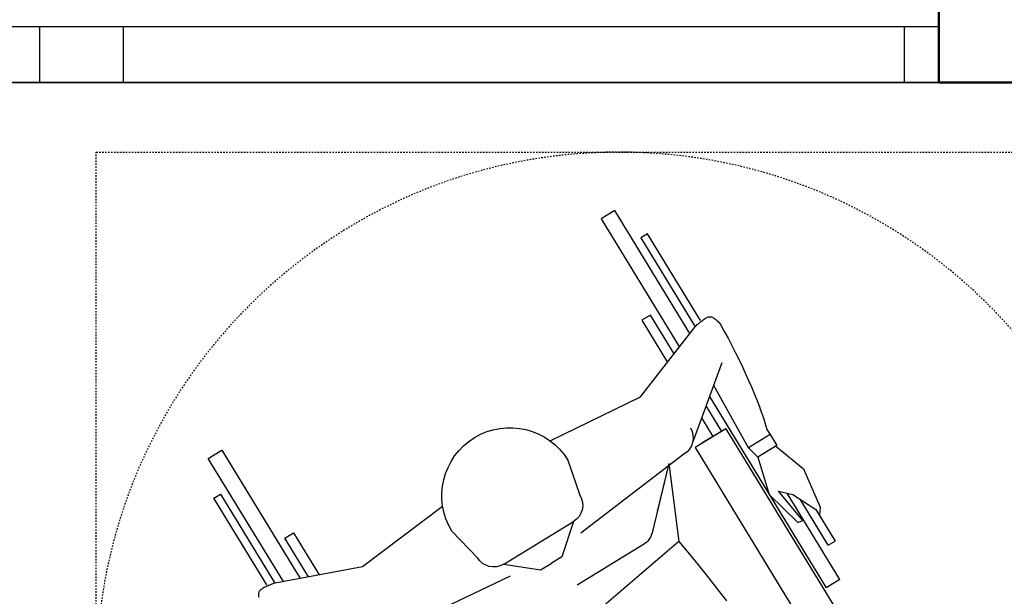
# Model space of a CAD drawing. Header units: centimetres. Extents: x 0 to 55409, y -2708 to 14680.
# Tile 56 of 215: x 32544 to 32686, y 4485 to 4567. Entities that reach past the tile are written whole.
import ezdxf

# ---------------------------------------------------------------- set-up
doc = ezdxf.new("R2010")
doc.units = ezdxf.units.CM
doc.header["$LTSCALE"] = 0.01
doc.linetypes.add('MCDASH1', pattern=[2.116538, 1.058075, -1.058463])
for name, color, linetype in [('A-Wyposażenie-G', 12, 'Continuous'), ('CKOKNA', 4, 'Continuous'), ('CKWYMIAR', 3, 'Continuous')]:
    doc.layers.add(name, color=color, linetype=linetype)
doc.layers.add('CKPOM_POWIERZ', color=1, linetype='Continuous', plot=False)
doc.layers.add('POWIERZCHNIA ZABUDOWY', color=111, linetype='Continuous', plot=False)
doc.layers.add('CKSCIANY_PRZEKR', color=6, linetype='Continuous', lineweight=50)
doc.styles.get("Standard").update_dxf_attribs({"font": 'ic-simplex.shx', "width": 0.8})
doc.dimstyles.new('Kopia2 CADKON cm', dxfattribs={"dimscale": 5, "dimtxt": 3, "dimasz": 2.5, "dimexe": 1.8, "dimexo": 5, "dimgap": 0.6, "dimtad": 1, "dimrnd": 0.5, "dimtxsty": 'Standard', "dimblk1": 'OBLIQUE', "dimblk2": 'OBLIQUE', "dimsah": 1, "dimcen": 2.5, "dimadec": 1, "dimazin": 2, "dimtfac": 1, "dimtix": 1, "dimtmove": 2, "dimatfit": 3, "dimldrblk": 'OPEN30', "dimfxl": 2, "dimfxlon": 1, "dimtfill": 1, "dimtolj": 1, "dimarcsym": 0})

# ---------------------------------------------------------------- blocks, each defined once
blk = doc.blocks.new('niepelnosprawny')
at = {"linetype": 'MCDASH1', "ltscale": 20}
for p, q in [((75, -75), (75, 75)), ((-75, -75), (75, -75))]:
    blk.add_line(p, q, dxfattribs=at)
for p, q in [((35.32, 15.3), (3.82, 34.52)), ((13.69, 31.65), (12.5, 29.69)), ((13.69, 31.65), (12.5, 29.69)), ((13.69, 31.65), (26.07, 24.1)), ((32.63, 10.89), (1.13, 30.11)), ((39.96, 12.94), (12.5, 29.69)), ((18.6, 30), (19.2, 30.98)), ((18.6, 30), (25.19, 25.98)), ((23.72, 28.22), (19.2, 30.98)), ((24.08, 28.82), (22.91, 28.71)), ((29.57, 26.42), (24.08, 28.82)), ((25.88, 24.93), (23.72, 28.22)), ((21.86, 25.61), (22.15, 26.32)), ((25.88, 21.53), (21.86, 25.61)), ((22.15, 26.32), (26.34, 22.87)), ((32.83, 22.47), (29.57, 26.42)), ((26.34, 22.87), (25.88, 24.93)), ((32.92, 22.61), (31.26, 19.88)), ((34.48, 21.66), (32.92, 22.61)), ((31.25, 19.88), (25.88, 21.53)), ((34.48, 21.66), (32.56, 18.53)), ((35.23, 21.2), (34.48, 21.66)), ((36.04, 20.95), (35.23, 21.2)), ((31.26, 19.88), (32.56, 18.53)), ((36.88, 20.68), (36.04, 20.95)), ((37.73, 20.39), (36.88, 20.68)), ((38.59, 20.07), (37.73, 20.39)), ((39.48, 19.73), (38.59, 20.07)), ((41.58, 13.54), (32.53, 18.54)), ((40.39, 19.36), (39.48, 19.73)), ((41.31, 18.97), (40.39, 19.36)), ((42.25, 18.56), (41.31, 18.97)), ((43.21, 18.13), (42.25, 18.56)), ((44.19, 17.67), (43.21, 18.13)), ((45.19, 17.19), (44.19, 17.67)), ((46.2, 16.68), (45.19, 17.19)), ((47.24, 16.16), (46.2, 16.68)), ((48.29, 15.61), (47.24, 16.16)), ((49.36, 15.03), (48.29, 15.61)), ((12.22, 14.16), (10.63, 15.38)), ((13.86, 12.88), (12.22, 14.16)), ((35.32, 15.3), (32.63, 10.89)), ((35.32, 15.3), (32.63, 10.89)), ((35.32, 15.3), (33.23, 11.87)), ((35.32, 15.3), (33.23, 11.87)), ((44.78, 14.71), (33.46, 10.55)), ((38.58, 12.43), (34.93, 14.66)), ((50.45, 14.43), (49.36, 15.03)), ((50.58, 14.31), (50.45, 14.43)), ((50.7, 14.19), (50.58, 14.31)), ((50.81, 14.07), (50.7, 14.19)), ((15.56, 11.52), (13.86, 12.88)), ((34.27, 13.59), (32.63, 10.89)), ((36.87, 11.8), (34.18, 13.44)), ((50.91, 13.96), (50.81, 14.07)), ((51, 13.85), (50.91, 13.96)), ((51.08, 13.74), (51, 13.85)), ((51.15, 13.63), (51.08, 13.74)), ((51.22, 13.53), (51.15, 13.63)), ((51.27, 13.44), (51.22, 13.53)), ((51.31, 13.34), (51.27, 13.44)), ((51.35, 13.25), (51.31, 13.34)), ((51.32, 12.69), (51.35, 12.77)), ((51.37, 13.16), (51.35, 13.25)), ((51.35, 12.77), (51.37, 12.84)), ((51.39, 13.08), (51.37, 13.16)), ((51.37, 12.84), (51.39, 12.92)), ((51.39, 13), (51.39, 13.08)), ((51.39, 12.92), (51.39, 13)), ((17.31, 10.09), (15.56, 11.52)), ((50.25, 11.21), (50.38, 11.37)), ((50.38, 11.37), (50.51, 11.52)), ((50.51, 11.52), (50.63, 11.67)), ((50.63, 11.67), (50.74, 11.81)), ((50.74, 11.81), (50.85, 11.94)), ((50.85, 11.94), (50.94, 12.06)), ((50.86, 11.67), (63.3, 4.08)), ((50.94, 12.06), (51.03, 12.18)), ((51.03, 12.18), (51.1, 12.3)), ((51.1, 12.3), (51.17, 12.4)), ((51.17, 12.4), (51.23, 12.5)), ((51.23, 12.5), (51.28, 12.6)), ((51.28, 12.6), (51.32, 12.69)), ((19.12, 8.58), (17.31, 10.09)), ((39.88, 3.08), (49.89, 10.85)), ((48.96, 10.14), (66.61, -0.63)), ((49.94, 10.88), (50.1, 11.05)), ((62.7, 3.1), (49.94, 10.88)), ((50.1, 11.05), (50.25, 11.21)), ((19.12, 8.58), (9.69, -2.47)), ((30.33, 7.12), (19.12, 8.58)), ((30.33, 7.12), (19.12, 8.58)), ((31.65, 9.28), (20.35, -5.49)), ((65.42, -2.59), (47.02, 8.63)), ((30.33, 7.12), (20.4, 4.72)), ((30.33, 7.12), (23.43, 5.45)), ((46.05, 7.88), (51.63, 4.48)), ((50.88, 3.25), (44.84, 6.94)), ((51.63, 4.48), (50.88, 3.25)), ((18.69, 3.47), (12.89, -6.03)), ((33.57, -9.91), (39.88, 3.08)), ((63.3, 4.08), (62.7, 3.1)), ((66.61, -0.63), (65.42, -2.59)), ((30.79, -7.35), (25.77, -5.64)), ((15.89, -16.55), (21.99, -6.55)), ((21.99, -6.55), (16.93, -8.23)), ((16.93, -8.23), (16, -9.76)), ((16.93, -8.23), (16, -9.76)), ((15.07, -11.29), (16, -9.76)), ((15.07, -11.29), (16, -9.76)), ((15.89, -16.55), (15.07, -11.29)), ((6.23, -32.39), (14.19, -15.59)), ((16.81, -20.34), (20.62, -24.01)), ((24.17, -25.32), (15.51, -36.83)), ((15.51, -36.83), (13.18, -49.33)), ((20.39, -46.73), (14.35, -43.04)), ((14.07, -44.55), (19.64, -47.95)), ((32.24, -56.98), (13.85, -45.76)), ((19.64, -47.95), (20.39, -46.73)), ((13.18, -49.39), (13.1, -49.6)), ((25.94, -57.17), (13.18, -49.39)), ((13.39, -48.17), (31.04, -58.94)), ((12.59, -50.81), (12.52, -50.94)), ((12.65, -50.67), (12.59, -50.81)), ((12.72, -50.52), (12.65, -50.67)), ((12.8, -50.36), (12.72, -50.52)), ((12.87, -50.19), (12.8, -50.36)), ((12.94, -50), (12.87, -50.19)), ((12.9, -50.56), (25.34, -58.15)), ((13.02, -49.81), (12.94, -50)), ((13.1, -49.6), (13.02, -49.81)), ((11.29, -51.72), (11.16, -51.71)), ((11.4, -51.73), (11.29, -51.72)), ((11.52, -51.73), (11.4, -51.73)), ((11.62, -51.73), (11.52, -51.73)), ((11.72, -51.72), (11.62, -51.73)), ((11.8, -51.7), (11.72, -51.72)), ((11.89, -51.67), (11.8, -51.7)), ((11.96, -51.64), (11.89, -51.67)), ((12.03, -51.6), (11.96, -51.64)), ((12.09, -51.56), (12.03, -51.6)), ((12.14, -51.5), (12.09, -51.56)), ((12.2, -51.43), (12.14, -51.5)), ((12.26, -51.36), (12.2, -51.43)), ((12.32, -51.27), (12.26, -51.36)), ((12.39, -51.17), (12.32, -51.27)), ((12.45, -51.06), (12.39, -51.17)), ((12.52, -50.94), (12.45, -51.06)), ((25.34, -58.15), (25.94, -57.17)), ((31.04, -58.94), (32.24, -56.98))]:
    blk.add_line(p, q)
blk.add_circle((0, 0), 75, dxfattribs=at)
for centre, radius, start, end in [((34, 7.85), 2.76, 58.6166, 148.6166), ((34, 7.85), 2.76, 58.6166, 148.6166), ((21.04, 2.04), 2.76, 103.6166, 148.6166), ((24.34, -7.99), 2.76, 58.6166, 148.6166), ((25.71, -15.68), 9.76, 238.6166, 58.6166), ((18.24, -17.99), 2.76, 148.6166, 238.6166)]:
    blk.add_arc(centre, radius, start, end)
blk = doc.blocks.new('_OBLIQUE')
at = {"color": 0, "linetype": 'ByBlock'}
blk.add_line((-0.5, -0.5), (0.5, 0.5), dxfattribs=at)
blk = doc.blocks.new('*D342')
at = {"layer": 'CKWYMIAR', "color": 0, "lineweight": -2}
for p, q in [((32815.8, 4603.25), (32834.8, 4603.25)), ((32825.8, 4603.25), (32825.8, 4558.25)), ((32815.8, 4558.25), (32834.8, 4558.25))]:
    blk.add_line(p, q, dxfattribs=at)
at = {"layer": 'CKWYMIAR', "color": 0, "lineweight": -2, "xscale": 12.5, "yscale": 12.5, "zscale": 12.5}
for p, rotation in [((32825.8, 4603.25), 90), ((32825.8, 4558.25), 270)]:
    blk.add_blockref('_OBLIQUE', p, dxfattribs=dict(at, rotation=rotation))
at = {"layer": 'CKWYMIAR', "color": 0, "lineweight": -3, "insert": (32815.3, 4580.75), "char_height": 15, "attachment_point": 5, "rotation": 90, "bg_fill": 3, "box_fill_scale": 1.1, "bg_fill_color": 256, "bg_fill_true_color": 13158600, "bg_fill_transparency": 0}
blk.add_mtext('\\A1;45', dxfattribs=at)
blk = doc.blocks.new('_Open30')
at = {"color": 0, "linetype": 'ByBlock', "lineweight": -2}
for p, q in [((-1, 0.268), (0, 0)), ((0, 0), (-1, -0.268)), ((0, 0), (-1, 0))]:
    blk.add_line(p, q, dxfattribs=at)
blk = doc.blocks.new('*D343')
at = {"layer": 'CKWYMIAR', "color": 0, "lineweight": -2}
for p, q in [((32815.8, 4558.25), (32834.8, 4558.25)), ((32825.8, 4558.25), (32825.8, 4398.25)), ((32815.8, 4398.25), (32834.8, 4398.25))]:
    blk.add_line(p, q, dxfattribs=at)
at = {"layer": 'CKWYMIAR', "color": 0, "lineweight": -2, "xscale": 12.5, "yscale": 12.5, "zscale": 12.5}
for p, rotation in [((32825.8, 4558.25), 90), ((32825.8, 4398.25), 270)]:
    blk.add_blockref('_OBLIQUE', p, dxfattribs=dict(at, rotation=rotation))
at = {"layer": 'CKWYMIAR', "color": 0, "lineweight": -3, "insert": (32815.3, 4478.25), "char_height": 15, "attachment_point": 5, "rotation": 90, "bg_fill": 3, "box_fill_scale": 1.1, "bg_fill_color": 256, "bg_fill_true_color": 13158600, "bg_fill_transparency": 0}
blk.add_mtext('\\A1;160', dxfattribs=at)
blk = doc.blocks.new('*D352')
at = {"layer": 'CKWYMIAR', "color": 0, "lineweight": -2}
for p, q in [((32304.24, 4143.38), (32304.24, 4124.38)), ((32676.24, 4143.38), (32676.24, 4124.38)), ((32304.24, 4133.38), (32676.24, 4133.38))]:
    blk.add_line(p, q, dxfattribs=at)
at = {"layer": 'CKWYMIAR', "color": 0, "lineweight": -2, "xscale": 12.5, "yscale": 12.5, "zscale": 12.5, "rotation": 180}
blk.add_blockref('_OBLIQUE', (32304.24, 4133.38), dxfattribs=at)
at = {"layer": 'CKWYMIAR', "color": 0, "lineweight": -2, "xscale": 12.5, "yscale": 12.5, "zscale": 12.5}
blk.add_blockref('_OBLIQUE', (32676.24, 4133.38), dxfattribs=at)
at = {"layer": 'CKWYMIAR', "color": 0, "lineweight": -3, "insert": (32490.24, 4143.88), "char_height": 15, "attachment_point": 5, "bg_fill": 3, "box_fill_scale": 1.1, "bg_fill_color": 256, "bg_fill_true_color": 13158600, "bg_fill_transparency": 0}
blk.add_mtext('\\A1;372', dxfattribs=at)
blk = doc.blocks.new('*D353')
at = {"layer": 'CKWYMIAR', "color": 0, "lineweight": -2}
for p, q in [((32676.24, 4143.38), (32676.24, 4124.38)), ((32721.24, 4143.38), (32721.24, 4124.38)), ((32676.24, 4133.38), (32721.24, 4133.38))]:
    blk.add_line(p, q, dxfattribs=at)
at = {"layer": 'CKWYMIAR', "color": 0, "lineweight": -2, "xscale": 12.5, "yscale": 12.5, "zscale": 12.5, "rotation": 180}
blk.add_blockref('_OBLIQUE', (32676.24, 4133.38), dxfattribs=at)
at = {"layer": 'CKWYMIAR', "color": 0, "lineweight": -2, "xscale": 12.5, "yscale": 12.5, "zscale": 12.5}
blk.add_blockref('_OBLIQUE', (32721.24, 4133.38), dxfattribs=at)
at = {"layer": 'CKWYMIAR', "color": 0, "lineweight": -3, "insert": (32698.74, 4143.88), "char_height": 15, "attachment_point": 5, "bg_fill": 3, "box_fill_scale": 1.1, "bg_fill_color": 256, "bg_fill_true_color": 13158600, "bg_fill_transparency": 0}
blk.add_mtext('\\A1;45', dxfattribs=at)
blk = doc.blocks.new('*D355')
at = {"layer": 'CKWYMIAR', "color": 0, "lineweight": -2}
for p, q in [((32304.24, 4103.38), (32304.24, 4084.38)), ((32676.24, 4103.38), (32676.24, 4084.38)), ((32304.24, 4093.38), (32676.24, 4093.38))]:
    blk.add_line(p, q, dxfattribs=at)
at = {"layer": 'CKWYMIAR', "color": 0, "lineweight": -2, "xscale": 12.5, "yscale": 12.5, "zscale": 12.5, "rotation": 180}
blk.add_blockref('_OBLIQUE', (32304.24, 4093.38), dxfattribs=at)
at = {"layer": 'CKWYMIAR', "color": 0, "lineweight": -2, "xscale": 12.5, "yscale": 12.5, "zscale": 12.5}
blk.add_blockref('_OBLIQUE', (32676.24, 4093.38), dxfattribs=at)
at = {"layer": 'CKWYMIAR', "color": 0, "lineweight": -3, "insert": (32490.24, 4103.88), "char_height": 15, "attachment_point": 5, "bg_fill": 3, "box_fill_scale": 1.1, "bg_fill_color": 256, "bg_fill_true_color": 13158600, "bg_fill_transparency": 0}
blk.add_mtext('\\A1;372', dxfattribs=at)
blk = doc.blocks.new('*D356')
at = {"layer": 'CKWYMIAR', "color": 0, "lineweight": -2}
for p, q in [((32676.24, 4103.38), (32676.24, 4084.38)), ((32721.24, 4103.38), (32721.24, 4084.38)), ((32676.24, 4093.38), (32721.24, 4093.38))]:
    blk.add_line(p, q, dxfattribs=at)
at = {"layer": 'CKWYMIAR', "color": 0, "lineweight": -2, "xscale": 12.5, "yscale": 12.5, "zscale": 12.5, "rotation": 180}
blk.add_blockref('_OBLIQUE', (32676.24, 4093.38), dxfattribs=at)
at = {"layer": 'CKWYMIAR', "color": 0, "lineweight": -2, "xscale": 12.5, "yscale": 12.5, "zscale": 12.5}
blk.add_blockref('_OBLIQUE', (32721.24, 4093.38), dxfattribs=at)
at = {"layer": 'CKWYMIAR', "color": 0, "lineweight": -3, "insert": (32698.74, 4103.88), "char_height": 15, "attachment_point": 5, "bg_fill": 3, "box_fill_scale": 1.1, "bg_fill_color": 256, "bg_fill_true_color": 13158600, "bg_fill_transparency": 0}
blk.add_mtext('\\A1;45', dxfattribs=at)

msp = doc.modelspace()

# ---------------------------------------------------------------- linework, layer by layer
at = {"layer": 'CKOKNA'}
for p, q in [((32309.236, 4566.252), (32676.236, 4566.252)), ((32547.236, 4566.252), (32547.236, 4558.252)), ((32559.236, 4566.252), (32559.236, 4558.252)), ((32671.236, 4566.252), (32671.236, 4558.252)), ((32671.236, 4566.252), (32676.236, 4566.252)), ((32676.236, 4566.252), (32676.236, 4558.252)), ((32309.236, 4558.252), (32676.236, 4558.252)), ((32671.236, 4558.252), (32676.236, 4558.252))]:
    msp.add_line(p, q, dxfattribs=at)
at = {"layer": 'CKPOM_POWIERZ'}
msp.add_lwpolyline([(31789.236, 5787.604), (32721.236, 5787.604), (32721.236, 4558.252), (32309.236, 4558.252), (32309.236, 4398.252), (31784.236, 4398.252), (31784.236, 5787.604)], dxfattribs=at)
at = {"layer": 'CKSCIANY_PRZEKR'}
for q in [(32676.236, 4916.252), (32721.236, 4558.252)]:
    msp.add_line((32676.236, 4558.252), q, dxfattribs=at)

# ---------------------------------------------------------------- block references
at = {"layer": 'A-Wyposażenie-G', "ltscale": 2, "xscale": -1, "zscale": 1.071428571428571, "rotation": 270}
msp.add_blockref('niepelnosprawny', (32630.369, 4473.252), dxfattribs=at)

# ---------------------------------------------------------------- next in the draw order: dimensions: what is measured, and where the dimension line sits
at = {"layer": 'CKWYMIAR', "lineweight": -3}
dim = msp.add_linear_dim(base=(32721.236, 4093.378), p1=(32676.236, 4558.252), p2=(32721.236, 4558.252), dimstyle='Kopia2 CADKON cm', override={"dimtxt": 3, "dimfxl": 2, "dimfxlon": 1, "dimtfill": 1, "dimtfillclr": 0}, dxfattribs=at)
dim.commit()
dim.dimension.update_dxf_attribs({"geometry": '*D356', "text_midpoint": (32698.736, 4103.878)})

# ---------------------------------------------------------------- next in the draw order: dimensions: what is measured, and where the dimension line sits
dim = msp.add_linear_dim(base=(32676.236, 4093.378), p1=(32304.236, 4398.252), p2=(32676.236, 4558.252), dimstyle='Kopia2 CADKON cm', override={"dimtxt": 3, "dimfxl": 2, "dimfxlon": 1, "dimtfill": 1, "dimtfillclr": 0}, dxfattribs=at)
dim.commit()
dim.dimension.update_dxf_attribs({"geometry": '*D355', "text_midpoint": (32490.236, 4103.878)})

# ---------------------------------------------------------------- next in the draw order: dimensions: what is measured, and where the dimension line sits
dim = msp.add_linear_dim(base=(32721.236, 4133.378), p1=(32676.236, 4558.252), p2=(32721.236, 4558.252), dimstyle='Kopia2 CADKON cm', override={"dimtxt": 3, "dimfxl": 2, "dimfxlon": 1, "dimtfill": 1, "dimtfillclr": 0}, dxfattribs=at)
dim.commit()
dim.dimension.update_dxf_attribs({"geometry": '*D353', "text_midpoint": (32698.736, 4143.878)})

# ---------------------------------------------------------------- next in the draw order: dimensions: what is measured, and where the dimension line sits
dim = msp.add_linear_dim(base=(32676.236, 4133.378), p1=(32304.236, 4398.252), p2=(32676.236, 4558.252), dimstyle='Kopia2 CADKON cm', override={"dimtxt": 3, "dimfxl": 2, "dimfxlon": 1, "dimtfill": 1, "dimtfillclr": 0}, dxfattribs=at)
dim.commit()
dim.dimension.update_dxf_attribs({"geometry": '*D352', "text_midpoint": (32490.236, 4143.878)})

# ---------------------------------------------------------------- next in the draw order: dimensions: what is measured, and where the dimension line sits
dim = msp.add_linear_dim(base=(32825.797, 4398.252), p1=(32682.186, 4558.252), p2=(32721.236, 4398.252), angle=90, dimstyle='Kopia2 CADKON cm', override={"dimtxt": 3, "dimfxl": 2, "dimfxlon": 1, "dimtfill": 1, "dimtfillclr": 0}, dxfattribs=at)
dim.commit()
dim.dimension.update_dxf_attribs({"geometry": '*D343', "text_midpoint": (32815.297, 4478.252)})

# ---------------------------------------------------------------- next in the draw order: dimensions: what is measured, and where the dimension line sits
dim = msp.add_linear_dim(base=(32825.797, 4558.252), p1=(32676.236, 4603.252), p2=(32682.186, 4558.252), angle=90, dimstyle='Kopia2 CADKON cm', override={"dimtxt": 3, "dimfxl": 2, "dimfxlon": 1, "dimtfill": 1, "dimtfillclr": 0}, dxfattribs=at)
dim.commit()
dim.dimension.update_dxf_attribs({"geometry": '*D342', "text_midpoint": (32815.297, 4580.752)})

# ---------------------------------------------------------------- next in the draw order: linework, layer by layer
at = {"layer": 'POWIERZCHNIA ZABUDOWY'}
msp.add_lwpolyline([(29539.236, 5777.537), (29539.236, 5087.104), (30795.736, 5087.104), (30795.736, 4398.104), (32304.236, 4398.104), (32304.236, 4558.252), (32721.236, 4558.252), (32721.236, 5787.604), (31784.236, 5787.604), (29539.236, 5777.537)], dxfattribs=at)

doc.saveas('drawing.dxf')
